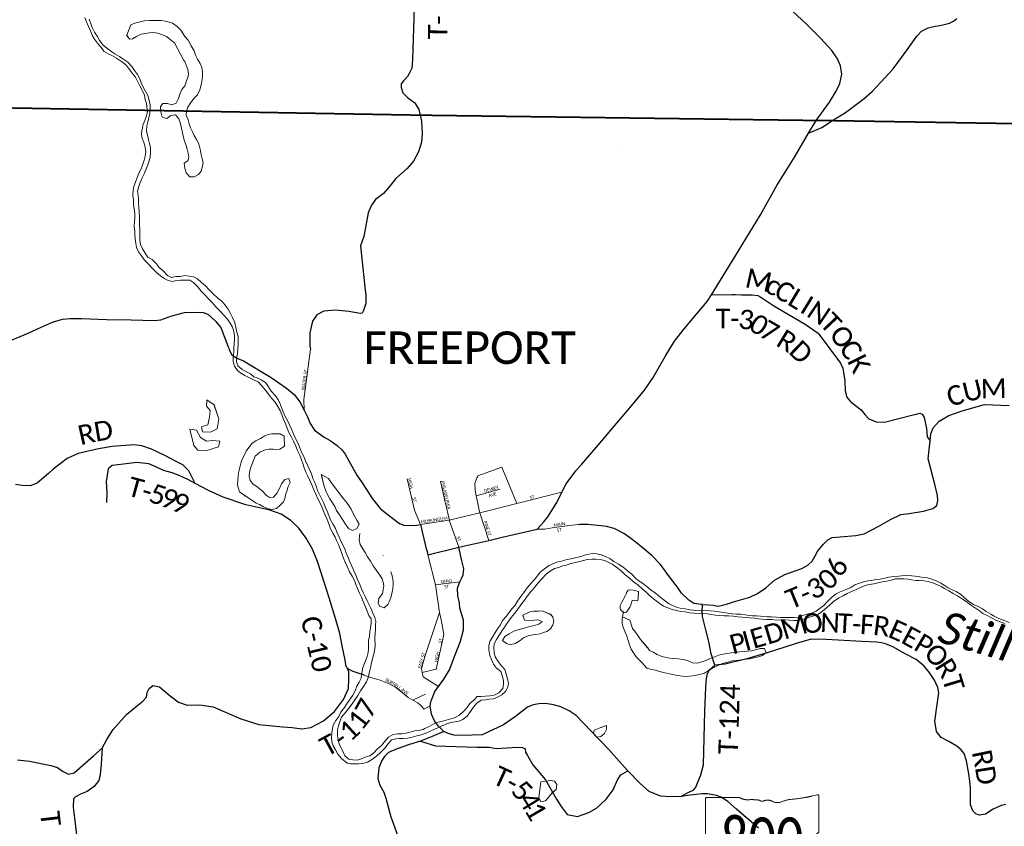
# Model space of a CAD drawing. Header units: feet. Extents: x 2184840 to 2498140, y 671180 to 1091827.
# Tile 6 of 21: x 2306164 to 2321295, y 803073 to 815464. Entities that reach past the tile are written whole.
import ezdxf
from ezdxf.enums import TextEntityAlignment as Align

# ---------------------------------------------------------------- set-up
doc = ezdxf.new("R2010")
doc.units = ezdxf.units.FT
doc.header["$MEASUREMENT"] = 0
doc.linetypes.add('DGN Style 3', pattern=[0.19312, 0.137943, -0.055177])
for name, color, linetype, lineweight in [('GM_X_City_Street', 7, 'Continuous', 0), ('GM_X_City_Street_Text', 7, 'Continuous', 0), ('GM_X_Corporation_Text', 7, 'Continuous', 13), ('GM_X_County_Road', 3, 'Continuous', 30), ('GM_X_County_Road_Text', 3, 'Continuous', 0), ('GM_X_Major_River', 5, 'Continuous', 13), ('GM_X_Major_River_Text', 5, 'Continuous', 0), ('GM_X_Minor_Lake', 5, 'Continuous', 0), ('GM_X_State_Route', 1, 'Continuous', 30), ('GM_X_State_Shield', 7, 'Continuous', 0), ('GM_X_Township', 7, 'DGN Style 3', 30), ('GM_X_Township_Road', 4, 'Continuous', 30), ('GM_X_Township_Road_Text', 4, 'Continuous', 0)]:
    doc.layers.add(name, color=color, linetype=linetype, lineweight=lineweight)
doc.styles.add('Style-font30', font='calibri.ttf')
doc.styles.add('Style-font31', font='calibrii.ttf')

# ---------------------------------------------------------------- blocks, each defined once
blk = doc.blocks.new('M1-H5_3')
at = {"layer": 'GM_X_State_Shield', "color": 7, "linetype": 'Continuous', "lineweight": 13}
blk.add_rational_spline([(889, 90), (889, 366), (889, 642), (889, 642), (889, 643), (893, 663), (868, 660), (668, 605), (457, 588), (381, 580), (315, 549), (240, 521), (173, 560), (112, 595), (47, 566), (7, 549), (-22, 577), (-110, 589), (-199, 583), (-269, 581), (-324, 616), (-324, 616), (-324, 616), (-579, 616), (-834, 616), (-834, 616), (-834, 616), (-854, 614), (-851, 598), (-851, 598), (-851, 598), (-851, 70), (-851, -459), (-851, -459), (-851, -459), (-853, -474), (-835, -477), (-817, -477), (-799, -475), (-764, -473), (-747, -497), (-576, -575), (-384, -610), (-281, -631), (-203, -689), (-95, -759), (39, -728), (85, -714), (134, -717), (195, -718), (237, -683), (257, -669), (280, -677), (334, -668), (367, -632), (435, -561), (548, -554), (886, -443), (829, -154), (821, -106), (863, -70), (888, -16), (859, 37), (840, 63), (876, 72), (892, 76), (889, 90), (889, 90), (889, 90), (889, 90), (889, 90)], [1, 1, 1, 1, 1, 0.602679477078, 1, 0.993510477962, 1, 0.97918266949, 1, 0.861753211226, 1, 0.844914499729, 1, 0.780919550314, 1, 0.992003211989, 1, 0.94119849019, 1, 1, 1, 1, 1, 1, 1, 0.707106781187, 1, 1, 1, 1, 1, 1, 1, 0.729277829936, 1, 0.993307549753, 1, 0.85024490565, 1, 0.989290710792, 1, 0.968903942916, 1, 0.884615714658, 1, 0.975313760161, 1, 0.917850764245, 1, 0.834383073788, 1, 0.938481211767, 1, 0.912928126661, 1, 0.784359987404, 1, 0.905853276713, 1, 0.928432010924, 1, 0.626651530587, 1, 0.776429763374, 1, 1, 1, 1, 1], degree=2, knots=[0, 0, 0, 0.028571, 0.028571, 0.057143, 0.057143, 0.085714, 0.085714, 0.114286, 0.114286, 0.142857, 0.142857, 0.171429, 0.171429, 0.2, 0.2, 0.228571, 0.228571, 0.257143, 0.257143, 0.285714, 0.285714, 0.314286, 0.314286, 0.342857, 0.342857, 0.371429, 0.371429, 0.4, 0.4, 0.428571, 0.428571, 0.457143, 0.457143, 0.485714, 0.485714, 0.514286, 0.514286, 0.542857, 0.542857, 0.571429, 0.571429, 0.6, 0.6, 0.628571, 0.628571, 0.657143, 0.657143, 0.685714, 0.685714, 0.714286, 0.714286, 0.742857, 0.742857, 0.771429, 0.771429, 0.8, 0.8, 0.828571, 0.828571, 0.857143, 0.857143, 0.885714, 0.885714, 0.914286, 0.914286, 0.942857, 0.942857, 0.971429, 0.971429, 1, 1, 1], dxfattribs=at)
at = {"layer": 'GM_X_State_Shield', "color": 7, "linetype": 'Continuous', "lineweight": 13, "style": 'Style-font30', "width": 0.767998}
blk.add_attdef('M1-H5_3_47552', text='', height=696, dxfattribs=at).set_placement((21, -384), align=Align.CENTER)

msp = doc.modelspace()

# ---------------------------------------------------------------- linework, layer by layer
at = {"layer": 'GM_X_City_Street', "flags": 128}
for points in [[(2310534, 809468), (2310532, 809630), (2310634, 810404)], [(2313197, 808440), (2313203, 808456), (2313571, 808592), (2313805, 808033)], [(2312322, 807710), (2312230, 807930), (2312118, 808411)], [(2312703, 808048), (2312629, 808373)], [(2313199, 808056), (2313181, 808150), (2313163, 808235), (2313160, 808340), (2313191, 808424), (2313197, 808440)], [(2312322, 807710), (2312766, 807776), (2313233, 807891), (2313805, 808033), (2314497, 808205)], [(2313181, 808150), (2313546, 808251)], [(2312915, 807360), (2312766, 807776), (2312762, 807790), (2312706, 808037), (2312703, 808048)], [(2313373, 807461), (2313233, 807891), (2313230, 807904), (2313204, 808033), (2313199, 808056)], [(2314775, 807707), (2314742, 807707), (2314453, 807674), (2314346, 807656), (2314232, 807639), (2314116, 807640)], [(2312629, 806292), (2312614, 806355), (2312552, 806781), (2312438, 807242)], [(2312552, 806781), (2312928, 806828)], [(2312601, 805223), (2312419, 805335), (2312365, 805371), (2312348, 805437), (2312338, 805496), (2312401, 805714), (2312614, 806355)], [(2312670, 805968), (2312681, 806019), (2312658, 806169), (2312635, 806268), (2312629, 806292)], [(2312348, 805437), (2312566, 805488), (2312667, 805950), (2312670, 805968)], [(2312470, 804926), (2312381, 804871), (2312328, 804929), (2312280, 804970), (2312205, 805013), (2312136, 805052), (2312042, 805129), (2311998, 805165), (2311944, 805203), (2311844, 805263), (2311690, 805325), (2311574, 805355), (2311453, 805397)], [(2312205, 805013), (2312398, 805105)]]:
    msp.add_lwpolyline(points, dxfattribs=at)
at = {"layer": 'GM_X_County_Road', "flags": 128}
for points in [[(2308861, 808341), (2308811, 808440), (2308763, 808535), (2308673, 808624), (2308560, 808682), (2308393, 808771), (2308191, 808869), (2308042, 808920), (2307918, 808932), (2307586, 808909), (2307373, 808873), (2307062, 808798), (2306894, 808721), (2306681, 808561), (2306606, 808491), (2306506, 808405), (2306435, 808343), (2306326, 808301), (2306202, 808309), (2306101, 808323)], [(2311453, 805397), (2311452, 805398), (2311411, 805412), (2311290, 805453), (2311240, 805478), (2311202, 805496), (2311181, 805533), (2311159, 805649), (2311125, 805821), (2311085, 806036), (2311017, 806263), (2310921, 806582), (2310850, 806807), (2310740, 807139), (2310664, 807328), (2310567, 807501), (2310454, 807653), (2310330, 807772), (2310182, 807868), (2310009, 807930), (2309641, 808009), (2309293, 808127), (2309067, 808231), (2308861, 808341)], [(2315182, 807677), (2315182, 807677), (2315098, 807690), (2314897, 807707), (2314775, 807707)], [(2316644, 806482), (2316526, 806495), (2316445, 806547), (2316337, 806656), (2316271, 806746), (2316167, 806884), (2316014, 807094), (2315880, 807231), (2315725, 807360), (2315569, 807485), (2315448, 807569), (2315299, 807648), (2315182, 807677)], [(2321319, 803407), (2321246, 803391), (2321122, 803334), (2321004, 803261), (2320914, 803244), (2320856, 803264), (2320814, 803310), (2320777, 803404), (2320778, 803655), (2320763, 803769), (2320748, 803881), (2320713, 804081), (2320676, 804194), (2320632, 804248), (2320564, 804304), (2320445, 804374), (2320324, 804435), (2320251, 804529), (2320230, 804690), (2320258, 804911), (2320288, 805125), (2320273, 805204), (2320225, 805316), (2320143, 805439), (2320059, 805539), (2319940, 805637), (2319774, 805724), (2319584, 805828), (2319470, 805877), (2319406, 805894), (2319331, 805900), (2319108, 805913), (2318556, 805944), (2318326, 805946), (2318097, 805879), (2317920, 805825), (2317649, 805737), (2317339, 805646), (2317005, 805564), (2316848, 805547), (2316790, 805721), (2316752, 805910), (2316706, 806093), (2316659, 806298), (2316654, 806365), (2316657, 806480), (2316644, 806482)], [(2312680, 804531), (2312504, 804451), (2312323, 804383), (2312154, 804328), (2311964, 804262), (2311831, 804205), (2311772, 804146), (2311731, 804085), (2311681, 803972), (2311668, 803808), (2311698, 803703), (2311762, 803600), (2311790, 803505), (2311868, 803220), (2311904, 803123), (2311955, 802980), (2311982, 802907), (2311976, 802825), (2311920, 802708), (2311802, 802498), (2311685, 802268), (2311635, 802155), (2311622, 802113)]]:
    msp.add_lwpolyline(points, dxfattribs=at)
at = {"layer": 'GM_X_Major_River'}
for p, q in [((2321264, 806247), (2321203, 806268)), ((2311112, 804116), (2311199, 804041))]:
    msp.add_line(p, q, dxfattribs=at)
at = {"layer": 'GM_X_Major_River', "flags": 128}
for points in [[(2307164, 815497), (2307189, 815431), (2307219, 815361), (2307250, 815294), (2307279, 815228), (2307316, 815164), (2307362, 815101), (2307409, 815041), (2307462, 814974), (2307532, 814933), (2307582, 814915), (2307653, 814872), (2307727, 814823), (2307792, 814774)], [(2309138, 811252), (2309077, 811315), (2309018, 811376), (2308958, 811426), (2308897, 811481), (2308833, 811514), (2308769, 811523), (2308701, 811533), (2308633, 811520), (2308563, 811517), (2308497, 811504), (2308435, 811533), (2308368, 811604), (2308310, 811658), (2308261, 811717), (2308200, 811781), (2308132, 811814), (2308093, 811879), (2308050, 811945), (2308020, 812011), (2308011, 812077), (2308008, 812127), (2308008, 812191), (2308009, 812241), (2308006, 812307), (2308003, 812375), (2308005, 812437), (2308002, 812511), (2307995, 812577), (2307992, 812649), (2307988, 812705), (2307983, 812767), (2307976, 812829), (2307993, 812900), (2308017, 812964), (2308048, 813032), (2308079, 813095), (2308133, 813232), (2308147, 813282), (2308168, 813352), (2308175, 813419), (2308172, 813493), (2308160, 813563), (2308145, 813623), (2308126, 813688), (2308113, 813758), (2308117, 813826), (2308134, 813891), (2308151, 813957), (2308166, 814023), (2308169, 814092), (2308167, 814154), (2308156, 814222), (2308133, 814297), (2308064, 814429), (2308031, 814496), (2308008, 814556), (2307977, 814620), (2307929, 814685), (2307886, 814745), (2307827, 814810), (2307767, 814854), (2307700, 814897), (2307628, 814940), (2307578, 814969), (2307501, 815024), (2307442, 815080), (2307392, 815145), (2307353, 815209), (2307316, 815273), (2307284, 815334), (2307255, 815402), (2307234, 815472)], [(2307792, 814774), (2307840, 814712), (2307891, 814643), (2307946, 814579), (2307981, 814510), (2308009, 814446), (2308046, 814382), (2308081, 814305), (2308094, 814231), (2308112, 814179), (2308119, 814127), (2308128, 814055), (2308115, 813987), (2308086, 813914), (2308056, 813846), (2308049, 813790)], [(2308049, 813790), (2308043, 813765), (2308034, 813699), (2308047, 813637), (2308071, 813576), (2308092, 813504), (2308101, 813434), (2308090, 813369), (2308075, 813305), (2308059, 813243), (2308032, 813172), (2307995, 813104), (2307968, 813039), (2307943, 812969), (2307919, 812903), (2307906, 812838), (2307905, 812766), (2307914, 812698), (2307911, 812624), (2307921, 812560), (2307934, 812488), (2307931, 812426), (2307926, 812358), (2307924, 812286), (2307931, 812216), (2307934, 812164), (2307937, 812096), (2307947, 812026), (2307960, 811962), (2307991, 811896), (2308036, 811835), (2308084, 811769), (2308145, 811710), (2308204, 811644), (2308264, 811581), (2308327, 811528), (2308393, 811485), (2308444, 811455), (2308512, 811444), (2308572, 811455), (2308634, 811462), (2308706, 811465), (2308777, 811465), (2308840, 811424), (2308895, 811365), (2308951, 811295), (2309012, 811230), (2309071, 811173), (2309125, 811115), (2309178, 811054), (2309239, 810991), (2309303, 810923), (2309356, 810864), (2309397, 810804), (2309436, 810739), (2309454, 810675), (2309465, 810607), (2309466, 810545), (2309462, 810491), (2309457, 810415), (2309456, 810365), (2309448, 810314), (2309445, 810262), (2309444, 810212), (2309466, 810141), (2309511, 810075), (2309562, 810036), (2309626, 809996), (2309694, 809963), (2309765, 809928), (2309829, 809901), (2309882, 809847), (2309938, 809778), (2309989, 809713), (2310036, 809651), (2310090, 809588), (2310133, 809522), (2310166, 809459), (2310193, 809393), (2310219, 809329), (2310250, 809257), (2310275, 809190), (2310302, 809120), (2310341, 809052), (2310373, 808987), (2310406, 808913), (2310435, 808845), (2310468, 808772), (2310488, 808716), (2310513, 808646), (2310534, 808580), (2310561, 808515), (2310591, 808451), (2310622, 808385), (2310655, 808320), (2310684, 808244), (2310717, 808176), (2310741, 808115), (2310774, 808045), (2310805, 807979), (2310829, 807922)], [(2309458, 810833), (2309428, 810901), (2309405, 810953), (2309366, 811016), (2309324, 811076), (2309269, 811139), (2309202, 811192), (2309138, 811252)], [(2311054, 804423), (2311046, 804485), (2311049, 804553), (2311064, 804617), (2311085, 804681), (2311112, 804749), (2311168, 804816), (2311221, 804887), (2311274, 804953), (2311315, 805016), (2311360, 805082), (2311404, 805153), (2311449, 805219), (2311496, 805290), (2311515, 805344), (2311527, 805396), (2311540, 805450), (2311553, 805500), (2311565, 805564), (2311582, 805631), (2311599, 805701), (2311616, 805769), (2311625, 805841), (2311624, 805967), (2311627, 806035), (2311630, 806099), (2311633, 806167), (2311639, 806217), (2311620, 806279), (2311589, 806349), (2311559, 806422), (2311534, 806474), (2311503, 806539), (2311474, 806605), (2311450, 806657), (2311419, 806722), (2311392, 806786), (2311357, 806864), (2311329, 806931), (2311300, 806997), (2311267, 807071), (2311236, 807138), (2311212, 807202), (2311181, 807270), (2311164, 807321), (2311133, 807387), (2311101, 807451), (2311072, 807516), (2311045, 807580), (2311015, 807646), (2310982, 807711), (2310943, 807781), (2310889, 807916), (2310859, 807982), (2310832, 808046), (2310803, 808109), (2310775, 808161), (2310742, 808231), (2310727, 808285), (2310698, 808352), (2310670, 808418), (2310649, 808486), (2310620, 808555), (2310587, 808621), (2310557, 808689), (2310526, 808762), (2310491, 808832), (2310464, 808904), (2310431, 808973), (2310397, 809039), (2310366, 809111), (2310341, 809172), (2310312, 809238), (2310278, 809308), (2310241, 809377), (2310212, 809441), (2310187, 809509), (2310163, 809571), (2310136, 809630), (2310087, 809696), (2310031, 809757), (2309986, 809825), (2309941, 809890), (2309873, 809931), (2309812, 809961), (2309762, 809980), (2309712, 810023), (2309649, 810055), (2309585, 810090), (2309518, 810147), (2309498, 810209), (2309499, 810277), (2309510, 810341), (2309517, 810409), (2309521, 810476), (2309522, 810548), (2309519, 810598), (2309500, 810664), (2309484, 810737), (2309471, 810807), (2309458, 810833)], [(2310829, 807922), (2310856, 807852), (2310887, 807784), (2310916, 807717), (2310943, 807641), (2310977, 807575), (2311010, 807514), (2311031, 807462), (2311061, 807402), (2311088, 807334), (2311115, 807265), (2311140, 807191), (2311168, 807129), (2311199, 807064), (2311234, 806984), (2311273, 806915), (2311308, 806851), (2311332, 806789), (2311357, 806726), (2311384, 806652), (2311415, 806592), (2311445, 806529), (2311472, 806455), (2311503, 806379), (2311530, 806310), (2311564, 806258), (2311565, 806192), (2311556, 806124), (2311547, 806062), (2311538, 805988), (2311524, 805932), (2311523, 805862), (2311524, 805798), (2311518, 805744), (2311505, 805682), (2311478, 805617), (2311459, 805565), (2311433, 805499), (2311426, 805449), (2311417, 805399), (2311411, 805349), (2311382, 805288), (2311345, 805226), (2311322, 805154), (2311284, 805087), (2311235, 805019), (2311184, 804948), (2311155, 804898), (2311098, 804829), (2311070, 804761), (2311021, 804698), (2310982, 804626), (2310973, 804576), (2310959, 804508), (2310954, 804438), (2310963, 804370), (2310982, 804308), (2311018, 804249), (2311055, 804179), (2311112, 804116)], [(2317651, 806292), (2317550, 806300), (2317488, 806304), (2317428, 806307), (2317378, 806314), (2317314, 806323), (2317248, 806330), (2317182, 806334), (2317116, 806339), (2317048, 806346), (2316978, 806355), (2316912, 806368), (2316844, 806379), (2316776, 806384), (2316720, 806386), (2316654, 806385), (2316514, 806395), (2316464, 806400), (2316392, 806415), (2316316, 806424), (2316266, 806434), (2316197, 806465), (2316133, 806498), (2316000, 806596), (2315937, 806652), (2315867, 806701), (2315800, 806758), (2315736, 806807), (2315683, 806839), (2315633, 806882), (2315570, 806945), (2315503, 807000), (2315431, 807057), (2315364, 807101), (2315296, 807142), (2315233, 807185), (2315169, 807216), (2315101, 807245), (2315031, 807260), (2314965, 807262), (2314911, 807253), (2314859, 807242), (2314801, 807221), (2314749, 807207), (2314680, 807192), (2314608, 807177), (2314556, 807168), (2314490, 807145), (2314419, 807133), (2314357, 807106), (2314303, 807077), (2314228, 807030), (2314163, 806975), (2314121, 806923), (2314082, 806872), (2314023, 806807), (2313965, 806739), (2313912, 806664), (2313865, 806601), (2313814, 806533), (2313779, 806470), (2313729, 806412), (2313686, 806359), (2313639, 806296), (2313585, 806236), (2313552, 806169), (2313509, 806109), (2313468, 806042), (2313431, 805978), (2313389, 805911), (2313372, 805843), (2313373, 805777), (2313390, 805699), (2313413, 805634), (2313447, 805566), (2313490, 805503), (2313557, 805449), (2313586, 805374), (2313600, 805306), (2313601, 805256), (2313588, 805188), (2313527, 805125), (2313457, 805090), (2313387, 805078), (2313317, 805073), (2313249, 805068), (2313195, 805065), (2313136, 805008), (2313083, 804960), (2313034, 804893), (2312974, 804825), (2312913, 804776), (2312844, 804739), (2312792, 804724), (2312648, 804683), (2312596, 804672), (2312529, 804649), (2312459, 804606), (2312388, 804577), (2312366, 804561)], [(2311199, 804041), (2311249, 804034), (2311315, 804031), (2311369, 804032), (2311439, 804040), (2311510, 804057), (2311584, 804106), (2311645, 804153), (2311707, 804205), (2311776, 804276), (2311827, 804341), (2311876, 804401), (2311946, 804416), (2311998, 804423), (2312058, 804424), (2312128, 804428), (2312195, 804443), (2312265, 804462), (2312333, 804477), (2312397, 804500), (2312464, 804530), (2312530, 804561), (2312588, 804584), (2312657, 804617), (2312729, 804646), (2312788, 804670), (2312850, 804677), (2312912, 804686), (2312976, 804713), (2313039, 804767), (2313092, 804836), (2313135, 804900), (2313191, 804963), (2313258, 805010), (2313326, 805017), (2313378, 805027), (2313446, 805030), (2313509, 805059), (2313571, 805092), (2313632, 805145), (2313668, 805209), (2313675, 805273), (2313662, 805339), (2313641, 805411), (2313622, 805480), (2313562, 805543), (2313515, 805605), (2313472, 805674), (2313457, 805744), (2313448, 805816), (2313456, 805876), (2313489, 805944), (2313540, 806013), (2313577, 806082), (2313623, 806146), (2313666, 806211), (2313715, 806281), (2313766, 806344), (2313819, 806409), (2313863, 806473), (2313922, 806546), (2313969, 806615), (2314024, 806683), (2314079, 806748), (2314134, 806815), (2314194, 806882), (2314255, 806944), (2314318, 806991), (2314384, 807032), (2314445, 807051), (2314511, 807072), (2314563, 807084), (2314635, 807109), (2314704, 807128), (2314770, 807143), (2314830, 807156), (2314884, 807170), (2314956, 807177), (2315020, 807178), (2315086, 807171), (2315152, 807154), (2315218, 807125), (2315268, 807101), (2315339, 807050), (2315408, 806997), (2315470, 806936), (2315535, 806887), (2315597, 806827), (2315662, 806780), (2315729, 806723), (2315789, 806668), (2315854, 806607), (2315926, 806554), (2315989, 806502), (2316058, 806455), (2316124, 806428), (2316192, 806403), (2316258, 806388), (2316322, 806375), (2316390, 806367), (2316456, 806352)], [(2321203, 806268), (2321140, 806303), (2321088, 806334), (2321015, 806373), (2320960, 806414), (2320893, 806451), (2320821, 806482), (2320752, 806529), (2320685, 806584), (2320620, 806639), (2320553, 806678), (2320502, 806701), (2320434, 806736), (2320369, 806777), (2320318, 806809), (2320246, 806846), (2320183, 806869), (2320113, 806890), (2320052, 806897), (2319996, 806904), (2319926, 806915), (2319872, 806922), (2319805, 806929), (2319669, 806914), (2319597, 806909), (2319521, 806898), (2319459, 806883), (2319387, 806872), (2319325, 806865), (2319253, 806851), (2319200, 806843), (2319130, 806827), (2319068, 806808), (2319000, 806785), (2318937, 806742), (2318867, 806709), (2318815, 806690), (2318761, 806671), (2318710, 806642), (2318640, 806589), (2318579, 806528), (2318520, 806467), (2318467, 806424), (2318403, 806380), (2318332, 806349), (2318268, 806330), (2318200, 806309), (2318132, 806284), (2318064, 806281), (2317998, 806280), (2317924, 806280), (2317858, 806283), (2317793, 806288), (2317719, 806293), (2317651, 806292)], [(2317652, 806248), (2317720, 806249), (2317794, 806242), (2317860, 806243), (2317926, 806246), (2317995, 806241), (2318059, 806234), (2318109, 806233), (2318173, 806244), (2318237, 806261), (2318301, 806285), (2318370, 806306), (2318438, 806331), (2318499, 806376), (2318563, 806429), (2318618, 806482), (2318685, 806539), (2318751, 806585), (2318818, 806616), (2318882, 806649), (2319021, 806711), (2319085, 806744), (2319157, 806774), (2319220, 806789), (2319290, 806800), (2319354, 806813), (2319424, 806828), (2319492, 806841), (2319554, 806856), (2319618, 806873), (2319750, 806876), (2319818, 806871), (2319869, 806859), (2319937, 806849), (2319989, 806847), (2320057, 806843), (2320126, 806832), (2320192, 806813), (2320259, 806786), (2320327, 806757), (2320378, 806727), (2320445, 806690), (2320507, 806649), (2320576, 806612), (2320639, 806573), (2320710, 806524), (2320775, 806475), (2320837, 806432), (2320914, 806381), (2320967, 806344), (2321034, 806309), (2321107, 806272), (2321163, 806241), (2321230, 806212), (2321302, 806191)], [(2316456, 806352), (2316525, 806347), (2316589, 806344), (2316660, 806345), (2316727, 806338), (2316789, 806329), (2316859, 806319), (2316919, 806310), (2316989, 806307), (2317057, 806304), (2317127, 806299), (2317199, 806292), (2317267, 806285), (2317317, 806279), (2317389, 806278), (2317455, 806273), (2317525, 806262), (2317575, 806253), (2317652, 806248)], [(2321368, 806206), (2321264, 806247)], [(2312366, 804561), (2312300, 804544), (2312234, 804538), (2312165, 804521), (2312105, 804504), (2312039, 804493), (2311971, 804492), (2311901, 804485), (2311830, 804441), (2311767, 804368), (2311731, 804318), (2311660, 804259), (2311607, 804200), (2311545, 804158), (2311472, 804133), (2311402, 804104), (2311350, 804091), (2311286, 804094), (2311222, 804106), (2311161, 804155), (2311133, 804218), (2311098, 804286), (2311069, 804353), (2311054, 804423)]]:
    msp.add_lwpolyline(points, dxfattribs=at)
at = {"layer": 'GM_X_Minor_Lake', "flags": 128}
for points in [[(2308687, 814836), (2308700, 814821), (2308724, 814767), (2308749, 814699), (2308760, 814629), (2308749, 814577), (2308727, 814522), (2308700, 814450), (2308657, 814389), (2308624, 814319), (2308604, 814254), (2308569, 814180), (2308503, 814155), (2308437, 814176), (2308365, 814174), (2308326, 814123), (2308331, 814047), (2308356, 813967), (2308426, 813944), (2308489, 813990), (2308559, 814001), (2308608, 813940), (2308629, 813882), (2308646, 813818), (2308660, 813750), (2308680, 813654), (2308696, 813600), (2308723, 813532), (2308738, 813474), (2308755, 813412), (2308763, 813352), (2308750, 813294), (2308694, 813259), (2308701, 813183), (2308724, 813111), (2308777, 813052), (2308845, 813050), (2308913, 813087), (2308952, 813138), (2308975, 813212), (2308983, 813268), (2308970, 813324), (2308955, 813390), (2308944, 813456), (2308928, 813516), (2308913, 813568), (2308882, 813624), (2308847, 813686), (2308821, 813740), (2308790, 813803), (2308769, 813863), (2308751, 813923), (2308724, 813997), (2308727, 814057), (2308748, 814118), (2308795, 814190), (2308847, 814259), (2308894, 814310), (2308933, 814384), (2308954, 814463), (2308969, 814547), (2308975, 814597), (2308974, 814663), (2308963, 814727), (2308936, 814789), (2308896, 814859), (2308867, 814919), (2308846, 814987), (2308801, 815064), (2308752, 815148), (2308703, 815207), (2308638, 815303), (2308585, 815357), (2308511, 815408), (2308460, 815427), (2308400, 815443), (2308342, 815450), (2308272, 815453), (2308152, 815452), (2308084, 815445), (2308014, 815430), (2307936, 815408), (2307874, 815387), (2307809, 815226)], [(2307809, 815227), (2307874, 815387), (2307936, 815408), (2308014, 815430), (2308084, 815445), (2308152, 815452), (2308272, 815453), (2308342, 815450), (2308400, 815443), (2308460, 815427), (2308511, 815408), (2308585, 815357), (2308638, 815303), (2308703, 815207), (2308752, 815148), (2308801, 815064), (2308846, 814987), (2308867, 814919), (2308896, 814859), (2308936, 814789), (2308963, 814727), (2308974, 814663), (2308975, 814597), (2308969, 814547), (2308954, 814463), (2308933, 814384), (2308894, 814310), (2308847, 814259), (2308795, 814190), (2308748, 814118), (2308727, 814057), (2308724, 813997), (2308751, 813923), (2308769, 813863), (2308790, 813803), (2308821, 813740), (2308847, 813686), (2308882, 813624), (2308913, 813568), (2308928, 813516), (2308944, 813456), (2308955, 813390), (2308970, 813324), (2308983, 813268), (2308975, 813212), (2308952, 813138), (2308913, 813087), (2308845, 813050), (2308777, 813052), (2308724, 813111), (2308701, 813183), (2308694, 813259), (2308750, 813294), (2308763, 813352), (2308755, 813412), (2308738, 813474), (2308723, 813532), (2308696, 813600), (2308680, 813654), (2308660, 813750), (2308646, 813818), (2308629, 813882), (2308608, 813940), (2308559, 814001), (2308489, 813990), (2308426, 813944), (2308356, 813967), (2308331, 814047), (2308326, 814123), (2308365, 814174), (2308437, 814176), (2308503, 814155), (2308569, 814180), (2308604, 814254), (2308624, 814319), (2308657, 814389), (2308700, 814450), (2308727, 814522), (2308749, 814577), (2308760, 814629), (2308749, 814699), (2308724, 814767), (2308700, 814821), (2308687, 814836)], [(2308687, 814836), (2308544, 815110), (2308476, 815157), (2308419, 815204), (2308360, 815230), (2308288, 815255), (2308216, 815266), (2308152, 815262), (2308100, 815251), (2308032, 815240), (2307960, 815203), (2307899, 815169), (2307849, 815166), (2307808, 815228)], [(2307809, 815226), (2307849, 815166), (2307899, 815169), (2307960, 815203), (2308032, 815240), (2308100, 815251), (2308152, 815262), (2308216, 815266), (2308288, 815255), (2308360, 815230), (2308419, 815204), (2308476, 815157), (2308544, 815110), (2308687, 814836)], [(2315399, 813446), (2315399, 813446)], [(2309041, 809624), (2309033, 809528), (2309092, 809458), (2309081, 809360), (2309057, 809241), (2308959, 809210), (2308974, 809134), (2309096, 809126), (2309198, 809177), (2309222, 809335), (2309151, 809545)], [(2309148, 809554), (2309222, 809335), (2309198, 809177), (2309096, 809126), (2308974, 809134), (2308959, 809210), (2309057, 809241), (2309081, 809360), (2309092, 809458), (2309033, 809528), (2309040, 809616)], [(2309039, 809626), (2309151, 809546)], [(2309151, 809545), (2309041, 809624)], [(2308774, 809070), (2308774, 809069)], [(2308780, 809173), (2308880, 809159), (2308945, 809044), (2309034, 808989), (2309130, 808998), (2309238, 808989), (2309217, 808901), (2309042, 808847), (2308901, 808849), (2308837, 808926)], [(2308781, 809173), (2308839, 808923)], [(2308839, 808923), (2308901, 808849), (2309042, 808847), (2309217, 808901), (2309238, 808989), (2309130, 808998), (2309034, 808989), (2308945, 809044), (2308880, 809159), (2308781, 809173)], [(2308839, 808927), (2308781, 809172)], [(2310235, 808909), (2310230, 809068), (2310166, 809101), (2310090, 809102), (2310040, 809102), (2309984, 809093), (2309932, 809073), (2309864, 809028), (2309793, 808995), (2309735, 808958), (2309686, 808890), (2309642, 808835), (2309617, 808781), (2309590, 808722), (2309566, 808672), (2309553, 808612), (2309542, 808562), (2309526, 808501), (2309519, 808451), (2309514, 808387), (2309512, 808317), (2309525, 808263), (2309544, 808211), (2309797, 808038)], [(2310235, 808913), (2310230, 809068), (2310166, 809101), (2310090, 809102), (2310040, 809102), (2309984, 809093), (2309932, 809073), (2309864, 809028), (2309793, 808995), (2309735, 808958), (2309686, 808890), (2309642, 808835), (2309617, 808781), (2309590, 808722), (2309566, 808672), (2309553, 808612), (2309542, 808562), (2309526, 808501), (2309519, 808451), (2309514, 808387), (2309512, 808317), (2309525, 808263), (2309544, 808211), (2309796, 808038)], [(2309797, 808038), (2309848, 808014), (2309909, 807981), (2309983, 807952), (2310046, 807938), (2310113, 807953), (2310167, 808008), (2310218, 808056), (2310238, 808108), (2310251, 808167), (2310272, 808239), (2310290, 808291), (2310321, 808352), (2310298, 808414), (2310240, 808403), (2310185, 808332), (2310152, 808250), (2310121, 808195), (2310065, 808129), (2310005, 808126), (2309955, 808155), (2309890, 808227), (2309815, 808288), (2309746, 808335), (2309704, 808387), (2309691, 808453), (2309694, 808509), (2309712, 808577), (2309737, 808640), (2309762, 808708), (2309785, 808758), (2309853, 808819), (2309934, 808856), (2309992, 808869), (2310060, 808864), (2310111, 808862), (2310163, 808869), (2310235, 808909)], [(2309797, 808038), (2309848, 808014), (2309909, 807981), (2309983, 807952), (2310046, 807938), (2310113, 807953), (2310167, 808008), (2310218, 808056), (2310238, 808108), (2310251, 808167), (2310272, 808239), (2310290, 808291), (2310321, 808352), (2310298, 808414), (2310240, 808403), (2310185, 808332), (2310152, 808250), (2310121, 808195), (2310065, 808129), (2310005, 808126), (2309955, 808155), (2309890, 808227), (2309815, 808288), (2309746, 808335), (2309704, 808387), (2309691, 808453), (2309694, 808509), (2309712, 808577), (2309737, 808640), (2309762, 808708), (2309785, 808758), (2309853, 808819), (2309934, 808856), (2309992, 808869), (2310060, 808864), (2310111, 808862), (2310163, 808869), (2310228, 808906)], [(2311146, 808101), (2310952, 808354), (2310909, 808416), (2310799, 808478)], [(2310799, 808477), (2310829, 808353), (2310850, 808281), (2310867, 808227), (2310892, 808172), (2310929, 808104), (2310969, 808044), (2311012, 807975), (2311035, 807923), (2311078, 807859), (2311125, 807786), (2311170, 807716), (2311216, 807650), (2311277, 807615), (2311343, 807648), (2311382, 807712), (2311345, 807776), (2311298, 807856), (2311259, 807945), (2311214, 808017), (2311155, 808086), (2311146, 808101)], [(2311146, 808101), (2310952, 808354), (2310909, 808416), (2310799, 808477)], [(2310800, 808476), (2310829, 808353), (2310850, 808281), (2310867, 808227), (2310892, 808172), (2310929, 808104), (2310969, 808044), (2311012, 807975), (2311035, 807923), (2311078, 807859), (2311125, 807786), (2311170, 807716), (2311216, 807650), (2311277, 807615), (2311343, 807648), (2311382, 807712), (2311345, 807776), (2311298, 807856), (2311259, 807945), (2311214, 808017), (2311155, 808086), (2311146, 808101)], [(2309617, 808146), (2309616, 808147)], [(2311391, 807572), (2311383, 807474), (2311398, 807402), (2311436, 807334), (2311471, 807277), (2311508, 807211), (2311553, 807147), (2311598, 807074), (2311649, 807002), (2311700, 806929), (2311732, 806877), (2311751, 806825), (2311758, 806765), (2311752, 806705), (2311737, 806651), (2311684, 806572), (2311671, 806508), (2311691, 806456), (2311764, 806427), (2311821, 806480), (2311847, 806530), (2311872, 806604), (2311893, 806697), (2311906, 806775), (2311903, 806839), (2311888, 806919), (2311870, 806984)], [(2311752, 807230), (2311750, 807232)], [(2314320, 806331), (2314191, 806385), (2314137, 806379), (2314065, 806376), (2314015, 806375), (2313897, 806317)], [(2313897, 806317), (2314015, 806375), (2314065, 806376), (2314137, 806379), (2314191, 806385), (2314322, 806329), (2314322, 806329)], [(2315443, 806371), (2315431, 806315), (2315424, 806263), (2315425, 806193), (2315435, 806141), (2315456, 806083), (2315493, 805995), (2315520, 805912), (2315541, 805848), (2315562, 805794), (2315595, 805736), (2315639, 805677), (2315724, 805588), (2315802, 805505), (2315852, 805489), (2315928, 805474), (2316017, 805445), (2316079, 805430), (2316175, 805411), (2316274, 805388), (2316348, 805379), (2316406, 805373), (2316510, 805384), (2316564, 805393), (2316630, 805408), (2316686, 805426), (2316751, 805469), (2316809, 805502), (2316892, 805545), (2316964, 805573), (2317024, 805592), (2317118, 805613), (2317176, 805622), (2317256, 805631), (2317332, 805640), (2317384, 805648), (2317446, 805661), (2317517, 805678), (2317581, 805696), (2317637, 805743), (2317612, 805807), (2317544, 805802), (2317492, 805791), (2317412, 805770), (2317346, 805764), (2317296, 805761), (2317228, 805754), (2317170, 805748), (2317100, 805737), (2316998, 805724), (2316910, 805703), (2316855, 805684), (2316801, 805660), (2316723, 805625), (2316645, 805598), (2316578, 805579), (2316501, 805586), (2316429, 805618), (2316355, 805637), (2316288, 805646), (2316210, 805649), (2316154, 805655), (2316098, 805664), (2316030, 805683), (2315959, 805710), (2315897, 805746), (2315844, 805775), (2315816, 805813)], [(2315446, 806387), (2315446, 806386)], [(2313897, 806317), (2313922, 806242), (2313995, 806235), (2314075, 806242), (2314127, 806247), (2314193, 806217), (2314141, 806179), (2314074, 806158), (2314004, 806141), (2313934, 806122), (2313880, 806108), (2313820, 806091), (2313756, 806070), (2313687, 806030), (2313619, 805987), (2313586, 805925), (2313643, 805879), (2313701, 805862), (2313779, 805879), (2313842, 805919), (2313906, 805968), (2313977, 805997), (2314043, 806012), (2314095, 806018), (2314161, 806031), (2314213, 806049), (2314267, 806068), (2314321, 806105), (2314358, 806167), (2314373, 806217), (2314358, 806291), (2314320, 806331)], [(2314322, 806329), (2314358, 806291), (2314373, 806217), (2314358, 806167), (2314321, 806105), (2314267, 806068), (2314213, 806049), (2314161, 806031), (2314095, 806018), (2314043, 806012), (2313977, 805997), (2313906, 805968), (2313842, 805919), (2313779, 805879), (2313701, 805862), (2313643, 805879), (2313586, 805925), (2313619, 805987), (2313687, 806030), (2313756, 806070), (2313820, 806091), (2313880, 806108), (2313934, 806122), (2314004, 806141), (2314074, 806158), (2314141, 806179), (2314193, 806217), (2314127, 806247), (2314075, 806242), (2313995, 806235), (2313922, 806242), (2313898, 806314)], [(2315428, 806290), (2315424, 806263), (2315425, 806193), (2315435, 806141), (2315456, 806083), (2315493, 805995), (2315520, 805912), (2315541, 805848), (2315562, 805794), (2315595, 805736), (2315639, 805677), (2315724, 805588), (2315802, 805505), (2315852, 805489), (2315928, 805474), (2316017, 805445), (2316079, 805430), (2316175, 805411), (2316274, 805388), (2316348, 805379), (2316406, 805373), (2316510, 805384), (2316564, 805393), (2316630, 805408), (2316686, 805426), (2316751, 805469), (2316809, 805502), (2316892, 805545), (2316964, 805573), (2317024, 805592), (2317118, 805613), (2317176, 805622), (2317256, 805631), (2317332, 805640), (2317384, 805648), (2317446, 805661), (2317517, 805678), (2317581, 805696), (2317637, 805743), (2317612, 805807), (2317544, 805802), (2317492, 805791), (2317412, 805770), (2317346, 805764), (2317296, 805761), (2317228, 805754), (2317170, 805748), (2317100, 805737), (2316998, 805724), (2316910, 805703), (2316855, 805684), (2316801, 805660), (2316723, 805625), (2316645, 805598), (2316578, 805579), (2316501, 805586), (2316429, 805618), (2316355, 805637), (2316288, 805646), (2316210, 805649), (2316154, 805655), (2316098, 805664), (2316030, 805683), (2315959, 805710), (2315897, 805746), (2315844, 805775), (2315816, 805813)], [(2315814, 805814), (2315706, 805944), (2315661, 806003), (2315629, 806055), (2315580, 806112), (2315559, 806176), (2315542, 806242), (2315425, 806291)], [(2315816, 805813), (2315706, 805944), (2315661, 806003), (2315629, 806055), (2315580, 806112), (2315559, 806176), (2315542, 806242), (2315428, 806290)], [(2315097, 804592), (2314990, 804550), (2314981, 804500), (2315026, 804440), (2315094, 804455), (2315153, 804500), (2315180, 804558), (2315180, 804623)], [(2315097, 804592), (2314990, 804550), (2314981, 804500), (2315026, 804440), (2315094, 804455), (2315153, 804500), (2315180, 804558), (2315180, 804622)], [(2315180, 804623), (2315097, 804592)], [(2315180, 804623), (2315099, 804591)], [(2314325, 803776), (2314173, 803756), (2314162, 803678), (2314153, 803594), (2314144, 803518), (2314171, 803450), (2314245, 803463), (2314350, 803590)], [(2314322, 803775), (2314173, 803756), (2314162, 803678), (2314153, 803594), (2314144, 803518), (2314171, 803450), (2314245, 803463), (2314350, 803590)], [(2314350, 803590), (2314407, 803640), (2314418, 803714), (2314381, 803766), (2314322, 803775)], [(2314344, 803584), (2314407, 803640), (2314418, 803714), (2314381, 803766), (2314323, 803775)]]:
    msp.add_lwpolyline(points, dxfattribs=at)
at = {"layer": 'GM_X_Minor_Lake'}
for points, knots in [([(2315473, 806618), (2315449, 806574), (2315425, 806529), (2315401, 806485), (2315389, 806462), (2315385, 806432), (2315398, 806407), (2315414, 806376), (2315459, 806341), (2315479, 806357), (2315509, 806382), (2315535, 806432), (2315558, 806474), (2315568, 806495), (2315565, 806521), (2315575, 806541), (2315588, 806566), (2315663, 806514), (2315665, 806544), (2315668, 806590), (2315672, 806636), (2315675, 806682)], [0, 0, 0, 0, 0.198528, 0.198528, 0.198528, 0.301045, 0.301045, 0.301045, 0.424963, 0.424963, 0.424963, 0.60987, 0.60987, 0.60987, 0.69965, 0.69965, 0.69965, 0.817853, 0.817853, 0.817853, 1, 1, 1, 1]), ([(2315473, 806618), (2315449, 806574), (2315425, 806529), (2315401, 806485), (2315389, 806462), (2315385, 806432), (2315398, 806407), (2315414, 806376), (2315459, 806341), (2315479, 806357), (2315509, 806382), (2315535, 806432), (2315558, 806474), (2315568, 806495), (2315565, 806521), (2315575, 806541), (2315588, 806566), (2315663, 806514), (2315665, 806544), (2315668, 806589), (2315672, 806635), (2315675, 806680)], [0, 0, 0, 0, 0.199115, 0.199115, 0.199115, 0.301934, 0.301934, 0.301934, 0.426219, 0.426219, 0.426219, 0.611673, 0.611673, 0.611673, 0.701717, 0.701717, 0.701717, 0.82027, 0.82027, 0.82027, 1, 1, 1, 1]), ([(2315675, 806682), (2315623, 806688), (2315556, 806721), (2315517, 806700), (2315494, 806688), (2315487, 806646), (2315473, 806618)], [0, 0, 0, 0, 0.63153, 0.63153, 0.63153, 1, 1, 1, 1]), ([(2315676, 806682), (2315623, 806688), (2315556, 806721), (2315517, 806700), (2315494, 806688), (2315487, 806646), (2315473, 806618)], [0, 0, 0, 0, 0.632991, 0.632991, 0.632991, 1, 1, 1, 1])]:
    msp.add_open_spline(points, degree=3, knots=knots, dxfattribs=at)
at = {"layer": 'GM_X_State_Route', "flags": 128}
for points in [[(2318723, 814879), (2318644, 814991), (2318470, 815182), (2318253, 815396), (2317967, 815659)], [(2318287, 813719), (2318492, 813810), (2318654, 813913), (2318856, 814040), (2319141, 814251), (2319272, 814366), (2319585, 814708), (2319804, 814999), (2319953, 815209), (2320021, 815287), (2320126, 815337), (2320233, 815364), (2320305, 815377), (2320370, 815390), (2320453, 815408), (2320514, 815442), (2320568, 815484)], [(2318287, 813719), (2318405, 813915), (2318611, 814196), (2318711, 814366), (2318770, 814484), (2318800, 814627), (2318777, 814757), (2318728, 814871), (2318723, 814879)], [(2315245, 809151), (2315516, 809471), (2315765, 809775), (2315901, 809969), (2316081, 810292), (2316225, 810528), (2316373, 810714), (2316647, 811038), (2316728, 811137), (2316795, 811238), (2317155, 811821), (2317551, 812464), (2317802, 812915), (2318083, 813367), (2318287, 813719)], [(2305900, 810483), (2306292, 810648), (2306437, 810714), (2306669, 810816), (2306821, 810861), (2306937, 810874), (2307121, 810874), (2307500, 810858), (2307877, 810855), (2308235, 810843), (2308334, 810855), (2308504, 810914), (2308697, 810966), (2308917, 810972), (2308985, 810967), (2309054, 810941), (2309108, 810896), (2309180, 810826), (2309198, 810804)], [(2309198, 810804), (2309253, 810737), (2309366, 810439), (2309376, 810417)], [(2309376, 810417), (2309384, 810399), (2309421, 810321), (2309492, 810268), (2309603, 810221), (2310028, 809967), (2310266, 809806), (2310380, 809706), (2310468, 809596), (2310534, 809468), (2310587, 809364), (2310629, 809260), (2310697, 809157), (2310843, 809053), (2310937, 809001), (2311042, 808921), (2311119, 808850), (2311167, 808788), (2311346, 808467), (2311428, 808348), (2311587, 808102), (2311711, 807949), (2311875, 807820), (2312001, 807724), (2312068, 807697), (2312180, 807695), (2312266, 807701), (2312269, 807701)], [(2314803, 808637), (2315174, 809066), (2315245, 809151)], [(2312915, 807360), (2313373, 807461), (2313576, 807513), (2314116, 807640), (2314218, 807748), (2314279, 807825), (2314417, 808049), (2314497, 808205), (2314562, 808334), (2314712, 808532), (2314787, 808619), (2314803, 808637)], [(2312269, 807701), (2312322, 807710), (2312407, 807357), (2312424, 807294)], [(2312424, 807294), (2312438, 807242), (2312915, 807360)], [(2312483, 804981), (2312488, 805003), (2312516, 805075), (2312544, 805146), (2312601, 805223), (2312680, 805332), (2312769, 805479), (2312854, 805708), (2312938, 805915), (2312982, 806092), (2312984, 806240), (2312926, 806426), (2312924, 806508), (2312897, 806615), (2312892, 806730), (2312928, 806828), (2312955, 806878), (2312980, 806934), (2312991, 807028), (2312958, 807153), (2312915, 807360)], [(2317518, 803047), (2317179, 803334), (2317044, 803455), (2316943, 803522), (2316874, 803544), (2316790, 803564), (2316729, 803571), (2316650, 803573), (2316469, 803551), (2316327, 803533), (2316171, 803527), (2316013, 803537), (2315837, 803609), (2315692, 803737), (2315511, 803926), (2315413, 804035), (2315216, 804253), (2314944, 804536), (2314717, 804775), (2314607, 804848), (2314482, 804908), (2314368, 804940), (2314247, 804960), (2314143, 804955), (2314055, 804941), (2313966, 804902), (2313785, 804762), (2313599, 804632), (2313271, 804479), (2312966, 804466), (2312836, 804475), (2312748, 804501), (2312680, 804531), (2312594, 804618), (2312537, 804692), (2312493, 804795), (2312470, 804926), (2312483, 804981)]]:
    msp.add_lwpolyline(points, dxfattribs=at)
at = {"layer": 'GM_X_Township', "flags": 128}
for points in [[(2293026, 814182), (2293029, 814434), (2293031, 814619), (2293041, 815366), (2293053, 815903), (2293112, 818342), (2293117, 818552), (2293188, 821552), (2293118, 821627), (2293212, 825327), (2293233, 828059), (2293308, 832193), (2293369, 835523), (2293369, 835544), (2293396, 836726), (2293505, 841370), (2296152, 841341), (2298203, 841318), (2298984, 841309), (2299409, 841304), (2303948, 841296), (2307349, 841233), (2310027, 841184), (2312714, 841123), (2321315, 841039), (2326099, 840992), (2325966, 833355), (2325891, 829297), (2325590, 815668), (2325573, 814667), (2325565, 813807), (2324074, 813824), (2318654, 813913), (2318405, 813915), (2312318, 813997), (2301865, 814181), (2300375, 814207), (2300263, 814206), (2295111, 814177), (2293942, 814171)], [(2292779, 793198), (2292800, 794225), (2292913, 802612), (2292920, 803204), (2292931, 803917), (2292944, 804219), (2293017, 808570), (2293020, 810701), (2293026, 814182), (2293942, 814171), (2295111, 814177), (2300263, 814206), (2300375, 814207), (2301865, 814181), (2312318, 813997), (2318405, 813915), (2318654, 813913), (2324074, 813824), (2325565, 813807), (2325558, 813537), (2325426, 808417), (2324806, 808427), (2324716, 802552), (2324691, 800751), (2324688, 800520), (2324581, 793897), (2324572, 792923), (2320703, 792942), (2319605, 792982), (2317765, 792991), (2313830, 793043), (2310364, 793079), (2305819, 793124), (2303152, 793123), (2301755, 793131), (2299175, 793146), (2298035, 793128), (2293374, 793190)]]:
    msp.add_lwpolyline(points, close=True, dxfattribs=at)
at = {"layer": 'GM_X_Township_Road', "flags": 128}
for points in [[(2312228, 815652), (2312203, 814851), (2312190, 814718), (2312143, 814628), (2312126, 814591), (2312064, 814526), (2312027, 814476), (2312024, 814420), (2312050, 814342), (2312080, 814313)], [(2312080, 814313), (2312119, 814274), (2312167, 814237), (2312234, 814185), (2312296, 814086), (2312318, 813997), (2312340, 813907), (2312350, 813715), (2312337, 813580), (2312291, 813435), (2312217, 813288), (2312118, 813179), (2311943, 813026), (2311847, 812901), (2311754, 812794), (2311631, 812704), (2311570, 812613), (2311517, 812496), (2311453, 812132), (2311404, 811991), (2311416, 811843), (2311475, 811311)], [(2311475, 811311), (2311479, 811273), (2311481, 811258), (2311481, 811103), (2311448, 810999), (2311426, 810958), (2311394, 810948), (2311224, 810980), (2311015, 811002), (2310837, 810986), (2310730, 810929), (2310663, 810832), (2310625, 810653), (2310622, 810500), (2310621, 810448), (2310634, 810404)], [(2316795, 811238), (2317107, 811242)], [(2317107, 811242), (2317159, 811243), (2317258, 811239), (2317354, 811239), (2317422, 811236), (2317507, 811225), (2317553, 811202), (2317754, 811068), (2318237, 810789), (2318437, 810646), (2318614, 810409), (2318777, 810187), (2318812, 810110), (2318843, 809914), (2318851, 809763), (2318875, 809664), (2318920, 809607), (2318940, 809591)], [(2316657, 806480), (2316748, 806474), (2316822, 806470), (2316897, 806457), (2316967, 806468), (2317027, 806483), (2317133, 806522), (2317384, 806595), (2317501, 806649), (2317633, 806736), (2317766, 806852), (2317923, 806941), (2318182, 807035), (2318276, 807085), (2318342, 807148), (2318386, 807219), (2318430, 807306), (2318515, 807406), (2318584, 807472), (2318650, 807512), (2318774, 807522), (2319016, 807540), (2319143, 807564), (2319369, 807686), (2319545, 807788), (2319707, 807863), (2319834, 807879), (2320054, 807916), (2320196, 807954), (2320259, 808002), (2320274, 808079), (2320269, 808153), (2320230, 808331), (2320127, 808717), (2320154, 808997), (2320164, 809103), (2320202, 809193), (2320294, 809298), (2320441, 809383), (2320650, 809453), (2320993, 809555), (2321370, 809537)], [(2318940, 809591), (2319093, 809470), (2319153, 809399), (2319213, 809331), (2319326, 809287), (2319454, 809283), (2319654, 809335), (2319896, 809396), (2319995, 809420), (2320033, 809405), (2320066, 809354), (2320100, 809186), (2320110, 809058), (2320154, 808997)], [(2308861, 808341), (2308746, 808401), (2308616, 808462), (2308505, 808503), (2308376, 808541), (2308254, 808596), (2308147, 808639), (2307962, 808663), (2307757, 808637), (2307587, 808617), (2307523, 808566), (2307493, 808368), (2307501, 808191), (2307497, 808049)], [(2311220, 805342), (2311221, 805362), (2311220, 805448), (2311202, 805496)], [(2316327, 803533), (2316349, 803545), (2316445, 803600), (2316523, 803631), (2316554, 803673), (2316630, 803862), (2316672, 804018), (2316695, 804843), (2316710, 805205), (2316719, 805342), (2316736, 805418), (2316767, 805478), (2316848, 805547)], [(2310500, 804570), (2310502, 804571), (2310637, 804593), (2310834, 804695), (2311002, 804839), (2311142, 805019), (2311215, 805192), (2311220, 805341), (2311220, 805342)], [(2306131, 804095), (2306316, 804075), (2306645, 804008), (2306743, 803975), (2306820, 803918), (2306915, 803875), (2307001, 803894), (2307296, 804155), (2307429, 804272), (2307505, 804409), (2307600, 804560), (2307803, 804792), (2307980, 804932), (2308057, 804993), (2308111, 805058), (2308124, 805128), (2308153, 805190), (2308209, 805237), (2308313, 805216), (2308479, 805079), (2308606, 804981), (2308739, 804932), (2308933, 804940), (2309137, 804906), (2309560, 804722), (2309841, 804639), (2310206, 804601), (2310352, 804592), (2310497, 804570), (2310500, 804570)], [(2312323, 804383), (2312554, 804308), (2313187, 804288), (2313381, 804291), (2313492, 804268), (2313810, 804287), (2313892, 804284), (2313930, 804264), (2313937, 804211), (2313966, 804162), (2313972, 804151)], [(2307429, 804272), (2307414, 804028), (2307401, 803868), (2307378, 803775), (2307311, 803687), (2307202, 803610), (2307099, 803565), (2307023, 803526), (2306993, 803494), (2306987, 803366), (2307093, 802475), (2307145, 802160), (2307270, 801802), (2307341, 801529), (2307379, 801380), (2307397, 801332), (2307424, 801287), (2307433, 801274)], [(2313972, 804151), (2314051, 804020), (2314242, 803786), (2314416, 803488), (2314487, 803375), (2314575, 803254), (2314737, 803224), (2314911, 803285), (2315028, 803353), (2315177, 803488), (2315285, 803635), (2315353, 803786), (2315404, 803865), (2315511, 803926)]]:
    msp.add_lwpolyline(points, dxfattribs=at)

# ---------------------------------------------------------------- block references
at = {"layer": 'GM_X_State_Shield', "color": 7, "linetype": 'Continuous', "lineweight": 13}
ref = msp.add_blockref('M1-H5_3', (2317554, 802898), dxfattribs=at)
ref.add_attrib('M1-H5_3_14436', '800', dxfattribs={"color": 7, "linetype": 'Continuous', "lineweight": 13, "height": 696.1, "style": 'Style-font30', "width": 0.767998}).set_placement((2317575, 802514), align=Align.CENTER)

# ---------------------------------------------------------------- texts
at = {"layer": 'GM_X_City_Street_Text', "style": 'Style-font30', "width": 0.85}
for s, rotation, p in [('WATER ST', 82.4596, (2310544, 809768)), ('HIGH', 283.2395, (2312127, 808413)), ('PHILADELPHIA', 283.2086, (2312638, 808374)), ('DEWEY', 15.1545, (2313309, 808200)), ('AVE', 15.9444, (2313376, 808126)), ('ST', 14.9242, (2314009, 808094)), ('ST', 284.9273, (2312198, 808119)), ('MUSKINGUM', 7.9441, (2312329, 807725)), ('PINE ST', 288.4356, (2313293, 807754)), ('MAIN', 9.2134, (2314375, 807672)), ('S', 7.369, (2314424, 807596)), ('T', 10.7187, (2314462, 807601)), ('ST', 291.8039, (2312875, 807512)), ('OHIO', 6.5194, (2312641, 806805)), ('ST', 7.1284, (2312692, 806725)), ('ST', 79.3787, (2312647, 805883)), ('T', 73.3753, (2312386, 805695)), ('HIGH', 78.6901, (2312585, 805593)), ('S', 74.2958, (2312352, 805573)), ('Y', 74.3028, (2312361, 805607)), ('S', 74.3075, (2312377, 805662)), ('E', 74.3004, (2312330, 805496)), ('A', 74.2963, (2312340, 805530)), ('B', 335.548, (2311779, 805304)), ('U', 334.7791, (2311815, 805288)), ('R', 328.9613, (2311853, 805270)), ('R', 327.3304, (2311887, 805249)), ('E', 327.1548, (2311920, 805228)), ('L', 325.6772, (2311950, 805209)), ('L', 324.7069, (2311979, 805190)), ('A', 322.7673, (2312017, 805161)), ('V', 322.518, (2312052, 805135)), ('E', 322.518, (2312087, 805108))]:
    msp.add_text(s, height=50, rotation=rotation, dxfattribs=at).set_placement(p)
at = {"layer": 'GM_X_Corporation_Text', "style": 'Style-font30'}
msp.add_text('FREEPORT', height=500, rotation=0, dxfattribs=at).set_placement((2311447, 810175))
at = {"layer": 'GM_X_County_Road_Text', "style": 'Style-font30'}
for s, rotation, p in [('R', 12.7147, (2307098, 808927)), ('D', 9.5222, (2307334, 808981)), ('O', 6.5916, (2318212, 806029)), ('N', 357.5203, (2318461, 806059)), ('T', 356.7648, (2318724, 806048)), ('C-10', 283.2792, (2310481, 806261)), ('D', 16.951, (2317661, 805861)), ('M', 16.8161, (2317914, 805938)), ('F', 356.6531, (2319071, 806028)), ('R', 352.4691, (2319267, 806017)), ('E', 335.8957, (2319489, 805991)), ('P', 15.2118, (2317122, 805711)), ('I', 15.2991, (2317318, 805764)), ('E', 15.9282, (2317440, 805798)), ('-', 356.7392, (2318948, 806035)), ('E', 331.6158, (2319689, 805902)), ('P', 329.1088, (2319883, 805797)), ('O', 315.0116, (2320042, 805705)), ('R', 301.7369, (2320217, 805532)), ('T', 286.7434, (2320338, 805342)), ('R', 281.7619, (2320795, 804213)), ('D', 279.2713, (2320844, 803975))]:
    msp.add_text(s, height=300, rotation=rotation, dxfattribs=at).set_placement(p)
at = {"layer": 'GM_X_Major_River_Text', "style": 'Style-font31'}
msp.add_text('Stillwater', height=499.9, rotation=343.6641, dxfattribs=at).set_placement((2321690, 805494), align=Align.CENTER)
at = {"layer": 'GM_X_Township_Road_Text', "style": 'Style-font30'}
for s, rotation, p in [('-', 89.3574, (2312739, 815385)), ('T', 89.355, (2312736, 815161)), ('M', 347.608, (2317294, 811360)), ('c', 332.5169, (2317593, 811298)), ('C', 329.053, (2317733, 811225)), ('L', 328.908, (2317944, 811098)), ('I', 328.4646, (2318136, 810983)), ('N', 325.9654, (2318238, 810920)), ('T', 359.5114, (2316857, 810724)), ('3', 353.879, (2317197, 810722)), ('0', 327.7679, (2317347, 810714)), ('T', 313.4862, (2318444, 810784)), ('-', 359.4926, (2317081, 810722)), ('7', 330.0904, (2317514, 810608)), ('O', 306.6921, (2318592, 810628)), ('R', 328.6293, (2317768, 810468)), ('D', 316.1682, (2317965, 810350)), ('C', 302.9615, (2318747, 810420)), ('K', 296.3712, (2318876, 810222)), ('C', 16.8531, (2320464, 809514)), ('U', 13.7107, (2320696, 809584)), ('M', 1.5745, (2320936, 809645)), ('T', 344.8193, (2307800, 808159)), ('5', 341.1676, (2308129, 808066)), ('-', 343.3019, (2308014, 808101)), ('9', 338.9533, (2308301, 808008)), ('9', 337.8507, (2308472, 807942)), ('6', 59.6455, (2318793, 806883)), ('0', 43.1229, (2318600, 806683)), ('3', 26.7678, (2318358, 806546)), ('T', 22.3322, (2318014, 806403)), ('-', 22.9158, (2318225, 806489)), ('T-124', 88.0581, (2317198, 804173)), ('7', 61.5025, (2311561, 804717)), ('1', 42.4252, (2311244, 804361)), ('1', 51.926, (2311417, 804526)), ('T', 28.5692, (2310883, 804136)), ('-', 36.1737, (2311117, 804266)), ('T', 335.3001, (2313408, 803740)), ('5', 313.4359, (2313697, 803606)), ('-', 332.1973, (2313608, 803648)), ('4', 301.3765, (2313813, 803485)), ('1', 300.4033, (2313909, 803328)), ('T', 276.6275, (2306476, 803287))]:
    msp.add_text(s, height=300, rotation=rotation, dxfattribs=at).set_placement(p)

doc.saveas('drawing.dxf')
